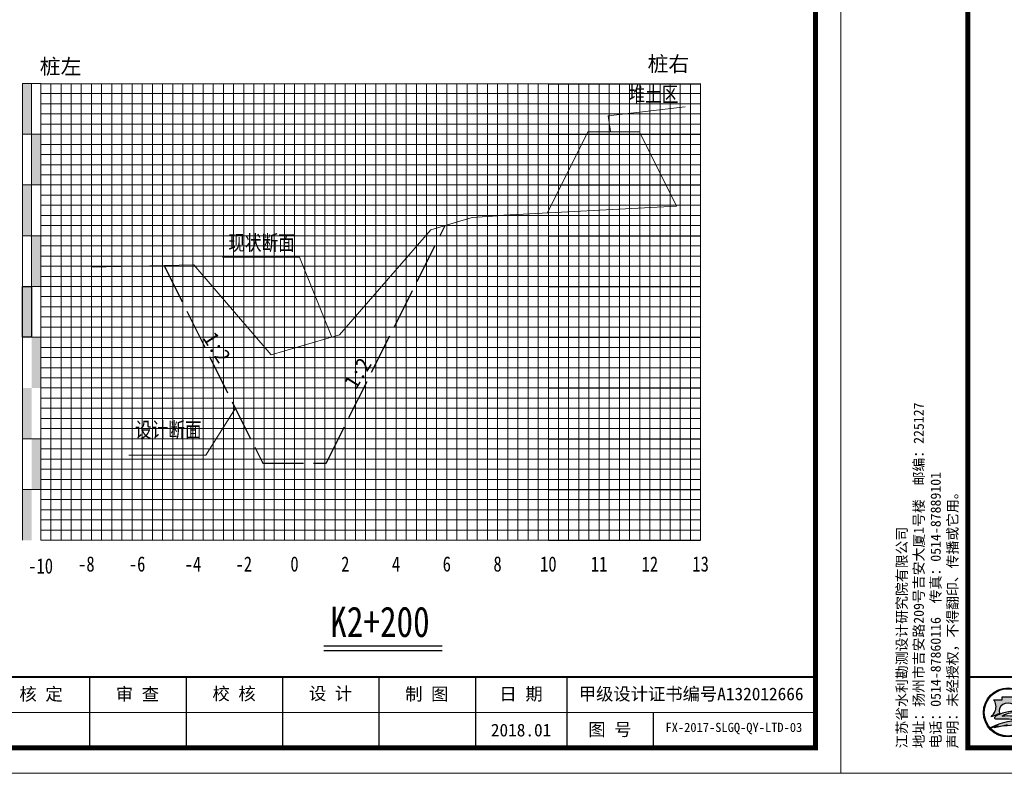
# Model space of a CAD drawing. Header units: millimetres. Extents: x -1851 to 142262423, y -629789 to 22327943.
# Tile 32 of 69: x 36659 to 36853, y 3721 to 3870. Entities that reach past the tile are written whole.
import ezdxf
from ezdxf.enums import TextEntityAlignment as Align

# ---------------------------------------------------------------- set-up
doc = ezdxf.new("R2010")
doc.units = ezdxf.units.MM
doc.linetypes.add('4415', pattern=[5, 4, -1])
for name, color, linetype, lineweight in [('0.13文字', 3, 'Continuous', 13), ('2', 61, 'Continuous', 30), ('3', 8, 'Continuous', 5), ('dmx', 7, 'Continuous', 15)]:
    doc.layers.add(name, color=color, linetype=linetype, lineweight=lineweight)
doc.layers.add('DIMTEX', color=7, linetype='Continuous')
doc.layers.add('断面', color=7, linetype='Continuous')
doc.styles.add('LYJFS', font='times.ttf', dxfattribs={"width": 0.7})
doc.styles.add('STYLE2', font='txt', dxfattribs={"width": 0.8})
doc.styles.add('仿宋', font='FangSong_GB2312.ttf')
doc.styles.add('仿宋体', font='FangSong_GB2312.ttf', dxfattribs={"width": 0.8})
doc.styles.add('宋体', font='txt', dxfattribs={"height": 3.5})
doc.styles.add('等线体', font='simhei.ttf')

# ---------------------------------------------------------------- blocks, each defined once
blk = doc.blocks.new('tk')
h = blk.add_hatch(color=152)
h.dxf.hatch_style = 1
h.paths.add_polyline_path([(6876.364125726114, 854.2295714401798, 1), (6866.686434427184, 854.2295714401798, 1)])
h.paths.add_polyline_path([(6876.201261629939, 854.2295714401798, 1), (6866.84929852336, 854.2295714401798, 1)], flags=16)
h = blk.add_hatch(color=152)
h.dxf.hatch_style = 1
edge = h.paths.add_edge_path()
edge.add_arc((6873.407199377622, 851.8047045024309), 1.461698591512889, 43.31770961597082, 70.37003522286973)
edge.add_arc((6872.0275850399, 847.9366998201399), 5.568375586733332, 70.37003522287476, 84.52854590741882)
edge.add_arc((6871.440752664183, 841.8102204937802), 11.72289597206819, 84.5285459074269, 95.17746754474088)
edge.add_arc((6871.582339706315, 852.1014277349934), 1.831337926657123, 111.7965680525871, 130.9174013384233, ccw=False)
edge.add_arc((6873.47809212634, 847.3608850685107), 6.936886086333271, 98.84274785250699, 111.79656805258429, ccw=False)
edge.add_arc((6874.544451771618, 840.506451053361), 13.873772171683, 95.21036804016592, 98.84274785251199, ccw=False)
edge.add_ellipse((6871.525280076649, 854.5219636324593), major_axis=(-1.773815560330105, 0), ratio=0.8776980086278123, start_angle=172.6538623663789, end_angle=176.9129867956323)
edge.add_arc((6873.117644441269, 844.1909795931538), 10.24870363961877, 88.99992913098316, 98.52267106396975)
edge.add_arc((6872.724314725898, 846.8157053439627), 7.594670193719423, 98.5226710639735, 116.8491039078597)
edge.add_arc((6869.849912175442, 852.4939579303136), 1.230336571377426, 116.8491039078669, 139.2900683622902)
edge.add_arc((6869.065436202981, 853.1689503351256), 0.1954369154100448, 139.2900683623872, 263.050638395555)
edge.add_arc((6869.248585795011, 854.6715617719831), 1.70916902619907, 263.0506383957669, 272.136251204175)
edge.add_arc((6870.416233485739, 823.3689317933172), 29.61523112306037, 88.46268833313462, 92.13625120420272, ccw=False)
edge.add_arc((6871.07395213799, 847.876297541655), 5.099041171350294, 68.07113774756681, 88.46268833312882, ccw=False)
edge.add_arc((6875.183614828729, 831.3122526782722), 21.4080615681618, 95.91294384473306, 98.79521578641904)
edge.add_arc((6873.816328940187, 840.1492628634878), 12.46590188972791, 98.79521578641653, 117.8496747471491)
edge.add_arc((6932.315236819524, 613.7362839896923), 245.9934265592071, 104.7703900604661, 105.15790668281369, ccw=False)
edge.add_line((6869.600177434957, 851.6009245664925), (6868.796656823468, 851.2750728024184))
edge.add_arc((6890.157828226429, 754.105500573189), 99.48982566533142, 100.90627282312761, 102.39834375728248, ccw=False)
edge.add_line((6871.334059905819, 851.7983414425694), (6870.72346251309, 851.6097564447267))
edge.add_arc((6868.414090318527, 880.2016823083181), 28.68503833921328, 274.6177604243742, 279.6944367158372)
edge.add_arc((6872.474319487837, 856.4344682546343), 4.573507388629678, 279.694436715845, 287.6119267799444)
edge.add_arc((6873.358587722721, 853.648913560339), 1.650966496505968, 287.6119267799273, 311.5140981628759)
edge.add_arc((6874.270477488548, 852.6187205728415), 0.2751610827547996, 311.5140981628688, 403.3177096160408)
edge = h.paths.add_edge_path()
edge.add_arc((6875.946394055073, 855.3665725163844), 2.066422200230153, 138.9741968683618, 204.1180883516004, ccw=False)
edge.add_line((6874.387456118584, 856.7229696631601), (6872.690352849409, 856.7229696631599))
edge.add_line((6872.69035284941, 856.7229696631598), (6872.69035284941, 857.3096342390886))
edge.add_line((6872.69035284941, 857.3096342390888), (6870.360207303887, 857.3096342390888))
edge.add_line((6870.360207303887, 857.3096342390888), (6870.360207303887, 856.7229696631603))
edge.add_line((6870.360207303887, 856.7229696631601), (6868.663104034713, 856.7229696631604))
edge.add_arc((6867.104166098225, 855.3665725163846), 2.066422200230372, -24.118088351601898, 41.0258031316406, ccw=False)
edge.add_arc((6865.567634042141, 856.05447875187), 3.749914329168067, 314.34412131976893, 335.8819116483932, ccw=False)
edge.add_arc((6867.522236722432, 856.4070458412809), 3.106664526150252, 282.3877277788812, 290.1465811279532)
edge.add_arc((6864.457993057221, 864.7594382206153), 12.00340818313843, 290.1465811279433, 296.6495194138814)
edge.add_ellipse((6871.525280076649, 854.5219636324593), major_axis=(-1.773815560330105, 0), ratio=0.8776980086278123, start_angle=176.9129867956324, end_angle=378.37473811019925, ccw=False)
edge.add_ellipse((6871.525280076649, 854.5219636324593), major_axis=(-1.773815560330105, 0), ratio=0.8776980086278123, start_angle=172.653862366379, end_angle=176.9129867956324, ccw=False)
edge.add_ellipse((6871.525280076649, 854.5219636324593), major_axis=(-1.773815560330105, 0), ratio=0.8776980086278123, start_angle=161.6252618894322, end_angle=172.653862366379, ccw=False)
edge.add_arc((6878.592567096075, 864.759438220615), 12.00340818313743, 243.3504805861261, 249.853418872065)
edge.add_arc((6875.528323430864, 856.4070458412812), 3.106664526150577, 249.8534188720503, 257.61227222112)
edge.add_arc((6877.482926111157, 856.05447875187), 3.74991432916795, 204.1180883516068, 225.6558786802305, ccw=False)
at = {"lineweight": 0}
for p, q in [((6838.597780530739, 842.2295714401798), (6838.597780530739, 1139.229571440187)), ((7258.597780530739, 1139.229571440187), (7258.597780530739, 842.2295714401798)), ((7253.597780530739, 854.2295714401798), (7046.597780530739, 854.2295714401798)), ((7258.597780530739, 842.2295714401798), (6838.597780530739, 842.2295714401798))]:
    blk.add_line(p, q, dxfattribs=at)
for p, q in [((7110.597780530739, 861.2295714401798), (7110.597780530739, 847.2295714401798)), ((7129.597780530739, 861.2295714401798), (7129.597780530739, 847.2295714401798)), ((7148.597780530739, 861.2295714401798), (7148.597780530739, 847.2295714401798)), ((7167.597780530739, 861.2295714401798), (7167.597780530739, 847.2295714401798)), ((7186.597780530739, 861.2295714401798), (7186.597780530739, 847.2295714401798)), ((7204.597780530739, 861.2295714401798), (7204.597780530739, 847.2295714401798)), ((7221.597780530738, 854.2295714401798), (7221.597780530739, 847.2295714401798))]:
    blk.add_line(p, q)
at = {"lineweight": 0, "const_width": 1}
blk.add_lwpolyline([(6863.597780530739, 1134.229571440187), (7253.597780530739, 1134.229571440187), (7253.597780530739, 847.2295714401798), (6863.597780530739, 847.2295714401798)], close=True, dxfattribs=at)
at = {"lineweight": 0, "const_width": 0.4}
blk.add_lwpolyline([(7253.597780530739, 861.2295714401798), (6863.597780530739, 861.2295714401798)], dxfattribs=at)
at = {"color": 152}
for points in [[(6869.8419023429, 854.0311891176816, -0.02838203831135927), (6868.592243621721, 853.4904639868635, -0.03386732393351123), (6868.188697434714, 853.3727099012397, 0.09425397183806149), (6868.990200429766, 854.5221939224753, 0.2921547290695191), (6868.663104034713, 856.7229696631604), (6870.360207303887, 856.7229696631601), (6870.360207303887, 857.3096342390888), (6872.69035284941, 857.3096342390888), (6872.69035284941, 856.7229696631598), (6874.387456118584, 856.7229696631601, 0.29215472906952), (6874.06035972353, 854.5221939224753, 0.09425397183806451), (6874.861862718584, 853.3727099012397, -0.03386732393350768), (6874.458316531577, 853.4904639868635, -0.02838203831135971), (6873.208657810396, 854.0311891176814)], [(6873.296521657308, 854.4381220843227, 0.04157472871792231), (6871.598778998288, 854.3265098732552, 0.08013502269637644), (6869.294240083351, 853.5916630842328, 0.09823132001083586), (6868.917290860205, 853.2964201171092, 0.599439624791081), (6869.041789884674, 852.9749492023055, 0.03966424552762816), (6869.312296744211, 852.9635806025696, -0.01603031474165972), (6871.210748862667, 852.9735033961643, -0.08921046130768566), (6872.978215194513, 852.6064141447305, 0.01257694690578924), (6871.910251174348, 852.4685801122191, 0.08333285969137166), (6867.992840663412, 851.171317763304, -0.001690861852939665), (6869.600177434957, 851.6009245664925), (6868.796656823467, 851.275072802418, -0.006510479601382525), (6871.334059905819, 851.7983414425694), (6870.72346251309, 851.6097564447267, 0.02215480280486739), (6873.244469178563, 851.9262713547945, 0.03456031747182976), (6873.858117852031, 852.0753316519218, 0.1046726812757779), (6874.452855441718, 852.4126819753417, 0.4234638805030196), (6874.470673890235, 852.8074929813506, 0.1185893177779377), (6873.898248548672, 853.1814519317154, 0.06185687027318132), (6872.558528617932, 853.479704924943, 0.04649815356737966), (6870.382867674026, 853.4852866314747, -0.08362449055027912), (6870.902341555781, 853.8018397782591, -0.05658197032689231), (6872.411732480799, 854.2153190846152, -0.01585057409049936), (6873.284535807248, 854.3228965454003)]]:
    blk.add_lwpolyline(points, format="xyb", dxfattribs=at)
for radius in [4.838845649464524, 4.675981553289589]:
    blk.add_circle((6871.525280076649, 854.2295714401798), radius, dxfattribs=at)
blk.add_ellipse((6871.525280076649, 854.5219636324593), major_axis=(-1.773815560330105, 0), ratio=0.8776980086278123, start_param=2.820892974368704, end_param=6.603884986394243, dxfattribs=at)
at = {"style": '仿宋'}
blk.add_text('2018.01', height=2.5, dxfattribs=at).set_placement((7195.597780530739, 850.7295714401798), align=Align.MIDDLE)
at = {"insert": (6861.892912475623, 847.1478961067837), "char_height": 2, "attachment_point": 7, "rotation": 90, "style": '仿宋'}
blk.add_mtext('江苏省水利勘测设计研究院有限公司\\P地址：扬州市吉安路209号吉安大厦1号楼  邮编：225127\\P电话：0514-87860116  传真：0514-87889101\\P声明：未经授权，不得翻印、传播或它用。', dxfattribs=at)
at = {"char_height": 2.5, "attachment_point": 5, "style": '宋体'}
for s, insert in [('核 定', (7101.035280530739, 857.701793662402)), ('审 查', (7120.028336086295, 857.702857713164)), ('校 核', (7139.063058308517, 857.7728530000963)), ('设 计', (7158.070002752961, 857.8229020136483)), ('制 图', (7177.014447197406, 857.7074956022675)), ('日 期', (7195.597780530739, 857.7295714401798)), ('甲级设计证书编号A132012666', (7229.097780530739, 857.7295714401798)), ('图 号', (7213.097780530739, 850.7295714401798))]:
    blk.add_mtext(s, dxfattribs=dict(at, insert=insert))

msp = doc.modelspace()

# ---------------------------------------------------------------- hatches: boundary and pattern name
at = {"linetype": 'Continuous'}
for points in [[(36659.65106367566, 3857.013848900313), (36661.4510636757, 3857.013848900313), (36661.4510636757, 3847.013848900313), (36659.65106367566, 3847.013848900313)], [(36661.4510636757, 3847.013848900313), (36663.25106367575, 3847.013848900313), (36663.25106367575, 3837.013848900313), (36661.4510636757, 3837.013848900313)], [(36659.65106367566, 3837.013848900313), (36661.4510636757, 3837.013848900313), (36661.4510636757, 3827.013848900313), (36659.65106367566, 3827.013848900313)], [(36661.4510636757, 3827.013848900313), (36663.25106367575, 3827.013848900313), (36663.25106367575, 3817.013848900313), (36661.4510636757, 3817.013848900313)], [(36659.65106367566, 3817.013848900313), (36661.4510636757, 3817.013848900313), (36661.4510636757, 3807.013848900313), (36659.65106367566, 3807.013848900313)], [(36661.4510636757, 3807.013848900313), (36663.25106367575, 3807.013848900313), (36663.25106367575, 3797.013848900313), (36661.4510636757, 3797.013848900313)], [(36659.65106367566, 3797.013848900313), (36661.4510636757, 3797.013848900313), (36661.4510636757, 3787.013848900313), (36659.65106367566, 3787.013848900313)], [(36661.45742443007, 3787.038574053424), (36663.25742443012, 3787.038574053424), (36663.25742443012, 3777.038574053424), (36661.45742443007, 3777.038574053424)], [(36659.65106367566, 3777.009784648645), (36661.4510636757, 3777.009784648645), (36661.4510636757, 3767.009784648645), (36659.65106367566, 3767.009784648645)]]:
    msp.add_hatch(color=7, dxfattribs=at).paths.add_polyline_path(points)

# ---------------------------------------------------------------- linework, layer by layer
at = {"linetype": 'Continuous', "lineweight": 20, "flags": 128}
for points in [[(36775.51053694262, 3847.556102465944), (36775.02753669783, 3850.645480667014), (36790.23100041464, 3852.423424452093)], [(36720.57157175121, 3807.013848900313), (36714.22563387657, 3822.788879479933), (36699.07424419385, 3822.76256714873)], [(36701.60686680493, 3793.013848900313), (36695.76601908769, 3783.778699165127), (36680.61462940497, 3783.752386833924)]]:
    msp.add_lwpolyline(points, dxfattribs=at)
at = {"color": 1, "linetype": '4415', "lineweight": 30, "ltscale": 2}
msp.add_lwpolyline([(36687.55001923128, 3821.127544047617), (36707.00106367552, 3782.225455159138), (36719.50106367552, 3782.225455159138), (36742.89915384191, 3829.021635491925)], dxfattribs=at)
at = {"linetype": 'Continuous', "flags": 128}
msp.add_lwpolyline([(36659.65106367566, 3817.013848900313), (36661.4510636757, 3817.013848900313), (36661.4510636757, 3807.013848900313), (36659.65106367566, 3807.013848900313)], close=True, dxfattribs=at)
at = {"layer": '2', "color": 7, "lineweight": 15}
for points in [[(36663.25106367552, 3856.947748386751), (36763.25106367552, 3856.947748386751)], [(36673.25106367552, 3857.013848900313), (36673.25106367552, 3767.013848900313)], [(36683.25106367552, 3857.013848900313), (36683.25106367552, 3767.013848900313)], [(36693.25106367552, 3857.013848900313), (36693.25106367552, 3767.013848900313)], [(36703.25106367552, 3857.013848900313), (36703.25106367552, 3767.013848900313)], [(36723.25106367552, 3857.013848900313), (36723.25106367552, 3767.013848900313)], [(36733.25106367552, 3857.013848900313), (36733.25106367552, 3767.013848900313)], [(36743.25106367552, 3857.013848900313), (36743.25106367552, 3767.013848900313)], [(36753.25106367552, 3857.013848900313), (36753.25106367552, 3767.013848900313)], [(36763.25106367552, 3857.013848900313), (36763.25106367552, 3767.013848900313)], [(36773.25106367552, 3857.013848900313), (36773.25106367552, 3767.013848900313)], [(36783.25106367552, 3857.013848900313), (36783.25106367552, 3767.013848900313)], [(36793.25106367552, 3857.013848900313), (36793.25106367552, 3767.013848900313)], [(36663.25106367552, 3847.013848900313), (36763.25106367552, 3847.013848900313)], [(36663.25106367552, 3837.013848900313), (36763.25106367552, 3837.013848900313)], [(36663.25106367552, 3827.013848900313), (36763.25106367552, 3827.013848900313)], [(36663.25106367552, 3817.013848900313), (36763.25106367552, 3817.013848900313)], [(36663.25106367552, 3797.013848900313), (36763.25106367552, 3797.013848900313)], [(36663.25106367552, 3767.013848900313), (36763.25106367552, 3767.013848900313)]]:
    msp.add_lwpolyline(points, dxfattribs=at)
at = {"layer": '2', "color": 3, "lineweight": 15}
msp.add_lwpolyline([(36713.25106367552, 3857.013848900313), (36713.25106367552, 3767.013848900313)], dxfattribs=at)
at = {"layer": '2', "color": 7, "lineweight": 15, "flags": 128}
msp.add_lwpolyline([(36663.25106367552, 3807.013848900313), (36763.25106367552, 3807.013848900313)], dxfattribs=at)
at = {"layer": '2', "color": 0, "lineweight": 15}
for points in [[(36663.25106367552, 3787.013848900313), (36763.25106367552, 3787.013848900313)], [(36663.25106367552, 3777.013848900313), (36763.25106367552, 3777.013848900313)]]:
    msp.add_lwpolyline(points, dxfattribs=at)
at = {"layer": '3', "lineweight": 5}
for p, q in [((36763.25106367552, 3855.013848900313), (36783.25106367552, 3855.013848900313)), ((36783.25106367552, 3855.013848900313), (36793.25106367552, 3855.013848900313)), ((36763.25106367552, 3853.013848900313), (36783.25106367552, 3853.013848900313)), ((36783.25106367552, 3853.013848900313), (36793.25106367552, 3853.013848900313)), ((36763.25106367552, 3851.013848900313), (36783.25106367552, 3851.013848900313)), ((36783.25106367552, 3851.013848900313), (36793.25106367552, 3851.013848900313)), ((36763.25106367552, 3849.013848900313), (36783.25106367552, 3849.013848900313)), ((36783.25106367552, 3849.013848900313), (36793.25106367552, 3849.013848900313)), ((36763.25106367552, 3845.013848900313), (36783.25106367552, 3845.013848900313)), ((36783.25106367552, 3845.013848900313), (36793.25106367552, 3845.013848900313)), ((36763.25106367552, 3843.013848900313), (36783.25106367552, 3843.013848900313)), ((36783.25106367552, 3843.013848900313), (36793.25106367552, 3843.013848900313)), ((36763.25106367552, 3841.013848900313), (36783.25106367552, 3841.013848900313)), ((36783.25106367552, 3841.013848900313), (36793.25106367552, 3841.013848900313)), ((36763.25106367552, 3839.013848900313), (36783.25106367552, 3839.013848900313)), ((36783.25106367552, 3839.013848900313), (36793.25106367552, 3839.013848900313)), ((36763.25106367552, 3835.013848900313), (36783.25106367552, 3835.013848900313)), ((36783.25106367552, 3835.013848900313), (36793.25106367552, 3835.013848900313)), ((36763.25106367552, 3833.013848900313), (36783.25106367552, 3833.013848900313)), ((36783.25106367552, 3833.013848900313), (36793.25106367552, 3833.013848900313)), ((36763.25106367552, 3831.013848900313), (36783.25106367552, 3831.013848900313)), ((36783.25106367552, 3831.013848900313), (36793.25106367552, 3831.013848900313)), ((36763.25106367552, 3829.013848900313), (36783.25106367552, 3829.013848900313)), ((36783.25106367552, 3829.013848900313), (36793.25106367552, 3829.013848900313)), ((36763.25106367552, 3825.013848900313), (36783.25106367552, 3825.013848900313)), ((36783.25106367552, 3825.013848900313), (36793.25106367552, 3825.013848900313)), ((36763.25106367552, 3823.013848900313), (36783.25106367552, 3823.013848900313)), ((36783.25106367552, 3823.013848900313), (36793.25106367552, 3823.013848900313)), ((36763.25106367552, 3821.013848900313), (36783.25106367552, 3821.013848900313)), ((36783.25106367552, 3821.013848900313), (36793.25106367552, 3821.013848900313)), ((36763.25106367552, 3819.013848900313), (36783.25106367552, 3819.013848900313)), ((36783.25106367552, 3819.013848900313), (36793.25106367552, 3819.013848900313)), ((36763.25106367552, 3815.013848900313), (36783.25106367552, 3815.013848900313)), ((36783.25106367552, 3815.013848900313), (36793.25106367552, 3815.013848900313)), ((36763.25106367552, 3813.013848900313), (36783.25106367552, 3813.013848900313)), ((36783.25106367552, 3813.013848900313), (36793.25106367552, 3813.013848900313)), ((36763.25106367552, 3811.013848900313), (36783.25106367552, 3811.013848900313)), ((36783.25106367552, 3811.013848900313), (36793.25106367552, 3811.013848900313)), ((36763.25106367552, 3809.013848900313), (36783.25106367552, 3809.013848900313)), ((36783.25106367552, 3809.013848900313), (36793.25106367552, 3809.013848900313)), ((36763.25106367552, 3805.013848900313), (36783.25106367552, 3805.013848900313)), ((36783.25106367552, 3805.013848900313), (36793.25106367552, 3805.013848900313)), ((36763.25106367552, 3803.013848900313), (36783.25106367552, 3803.013848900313)), ((36783.25106367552, 3803.013848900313), (36793.25106367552, 3803.013848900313)), ((36763.25106367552, 3801.013848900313), (36783.25106367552, 3801.013848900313)), ((36783.25106367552, 3801.013848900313), (36793.25106367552, 3801.013848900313)), ((36763.25106367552, 3799.013848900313), (36783.25106367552, 3799.013848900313)), ((36783.25106367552, 3799.013848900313), (36793.25106367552, 3799.013848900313)), ((36763.25106367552, 3795.013848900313), (36783.25106367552, 3795.013848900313)), ((36783.25106367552, 3795.013848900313), (36793.25106367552, 3795.013848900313)), ((36763.25106367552, 3793.013848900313), (36783.25106367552, 3793.013848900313)), ((36783.25106367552, 3793.013848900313), (36793.25106367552, 3793.013848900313)), ((36763.25106367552, 3791.013848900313), (36783.25106367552, 3791.013848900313)), ((36783.25106367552, 3791.013848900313), (36793.25106367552, 3791.013848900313)), ((36763.25106367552, 3789.013848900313), (36783.25106367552, 3789.013848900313)), ((36783.25106367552, 3789.013848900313), (36793.25106367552, 3789.013848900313)), ((36763.25106367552, 3785.013848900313), (36783.25106367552, 3785.013848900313)), ((36783.25106367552, 3785.013848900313), (36793.25106367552, 3785.013848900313)), ((36763.25106367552, 3783.013848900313), (36783.25106367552, 3783.013848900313)), ((36783.25106367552, 3783.013848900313), (36793.25106367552, 3783.013848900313)), ((36763.25106367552, 3781.013848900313), (36783.25106367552, 3781.013848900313)), ((36783.25106367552, 3781.013848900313), (36793.25106367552, 3781.013848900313)), ((36763.25106367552, 3779.013848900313), (36783.25106367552, 3779.013848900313)), ((36783.25106367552, 3779.013848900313), (36793.25106367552, 3779.013848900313)), ((36763.25106367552, 3775.013848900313), (36783.25106367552, 3775.013848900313)), ((36783.25106367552, 3775.013848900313), (36793.25106367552, 3775.013848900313)), ((36763.25106367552, 3773.013848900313), (36783.25106367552, 3773.013848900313)), ((36783.25106367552, 3773.013848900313), (36793.25106367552, 3773.013848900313)), ((36763.25106367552, 3771.013848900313), (36783.25106367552, 3771.013848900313)), ((36783.25106367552, 3771.013848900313), (36793.25106367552, 3771.013848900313)), ((36763.25106367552, 3769.013848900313), (36783.25106367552, 3769.013848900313)), ((36783.25106367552, 3769.013848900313), (36793.25106367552, 3769.013848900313))]:
    msp.add_line(p, q, dxfattribs=at)
for points in [[(36665.25106367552, 3857.013848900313), (36665.25106367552, 3767.013848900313)], [(36667.25106367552, 3857.013848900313), (36667.25106367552, 3767.013848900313)], [(36669.25106367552, 3857.013848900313), (36669.25106367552, 3767.013848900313)], [(36671.25106367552, 3857.013848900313), (36671.25106367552, 3767.013848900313)], [(36675.25106367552, 3857.013848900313), (36675.25106367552, 3767.013848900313)], [(36677.25106367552, 3857.013848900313), (36677.25106367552, 3767.013848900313)], [(36679.25106367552, 3857.013848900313), (36679.25106367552, 3767.013848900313)], [(36681.25106367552, 3857.013848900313), (36681.25106367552, 3767.013848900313)], [(36685.25106367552, 3857.013848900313), (36685.25106367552, 3767.013848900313)], [(36687.25106367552, 3857.013848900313), (36687.25106367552, 3767.013848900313)], [(36689.25106367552, 3857.013848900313), (36689.25106367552, 3767.013848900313)], [(36691.25106367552, 3857.013848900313), (36691.25106367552, 3767.013848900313)], [(36695.25106367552, 3857.013848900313), (36695.25106367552, 3767.013848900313)], [(36697.25106367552, 3857.013848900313), (36697.25106367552, 3767.013848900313)], [(36699.25106367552, 3857.013848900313), (36699.25106367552, 3767.013848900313)], [(36701.25106367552, 3857.013848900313), (36701.25106367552, 3767.013848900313)], [(36705.25106367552, 3857.013848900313), (36705.25106367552, 3767.013848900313)], [(36707.25106367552, 3857.013848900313), (36707.25106367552, 3767.013848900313)], [(36709.25106367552, 3857.013848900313), (36709.25106367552, 3767.013848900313)], [(36711.25106367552, 3857.013848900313), (36711.25106367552, 3767.013848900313)], [(36715.25106367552, 3857.013848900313), (36715.25106367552, 3767.013848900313)], [(36717.25106367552, 3857.013848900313), (36717.25106367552, 3767.013848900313)], [(36719.25106367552, 3857.013848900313), (36719.25106367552, 3767.013848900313)], [(36721.25106367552, 3857.013848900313), (36721.25106367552, 3767.013848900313)], [(36725.25106367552, 3857.013848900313), (36725.25106367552, 3767.013848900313)], [(36727.25106367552, 3857.013848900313), (36727.25106367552, 3767.013848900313)], [(36729.25106367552, 3857.013848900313), (36729.25106367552, 3767.013848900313)], [(36731.25106367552, 3857.013848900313), (36731.25106367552, 3767.013848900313)], [(36735.25106367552, 3857.013848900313), (36735.25106367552, 3767.013848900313)], [(36737.25106367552, 3857.013848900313), (36737.25106367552, 3767.013848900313)], [(36739.25106367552, 3857.013848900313), (36739.25106367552, 3767.013848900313)], [(36741.25106367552, 3857.013848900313), (36741.25106367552, 3767.013848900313)], [(36745.25106367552, 3857.013848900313), (36745.25106367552, 3767.013848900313)], [(36747.25106367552, 3857.013848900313), (36747.25106367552, 3767.013848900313)], [(36749.25106367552, 3857.013848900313), (36749.25106367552, 3767.013848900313)], [(36751.25106367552, 3857.013848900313), (36751.25106367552, 3767.013848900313)], [(36755.25106367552, 3857.013848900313), (36755.25106367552, 3767.013848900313)], [(36757.25106367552, 3857.013848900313), (36757.25106367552, 3767.013848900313)], [(36759.25106367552, 3857.013848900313), (36759.25106367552, 3767.013848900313)], [(36761.25106367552, 3857.013848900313), (36761.25106367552, 3767.013848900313)], [(36765.25106367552, 3857.013848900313), (36765.25106367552, 3767.013848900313)], [(36767.25106367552, 3857.013848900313), (36767.25106367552, 3767.013848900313)], [(36769.25106367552, 3857.013848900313), (36769.25106367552, 3767.013848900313)], [(36771.25106367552, 3857.013848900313), (36771.25106367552, 3767.013848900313)], [(36775.25106367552, 3857.013848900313), (36775.25106367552, 3767.013848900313)], [(36777.25106367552, 3857.013848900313), (36777.25106367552, 3767.013848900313)], [(36779.25106367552, 3857.013848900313), (36779.25106367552, 3767.013848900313)], [(36781.25106367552, 3857.013848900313), (36781.25106367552, 3767.013848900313)], [(36785.25106367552, 3857.013848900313), (36785.25106367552, 3767.013848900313)], [(36787.25106367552, 3857.013848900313), (36787.25106367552, 3767.013848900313)], [(36789.25106367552, 3857.013848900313), (36789.25106367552, 3767.013848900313)], [(36791.25106367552, 3857.013848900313), (36791.25106367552, 3767.013848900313)], [(36663.25106367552, 3855.013848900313), (36763.25106367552, 3855.013848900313)], [(36663.25106367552, 3853.013848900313), (36763.25106367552, 3853.013848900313)], [(36663.25106367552, 3851.013848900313), (36763.25106367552, 3851.013848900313)], [(36663.25106367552, 3849.013848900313), (36763.25106367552, 3849.013848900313)], [(36663.25106367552, 3845.013848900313), (36763.25106367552, 3845.013848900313)], [(36663.25106367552, 3843.013848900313), (36763.25106367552, 3843.013848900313)], [(36663.25106367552, 3841.013848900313), (36763.25106367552, 3841.013848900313)], [(36663.25106367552, 3839.013848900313), (36763.25106367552, 3839.013848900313)], [(36663.25106367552, 3835.013848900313), (36763.25106367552, 3835.013848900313)], [(36663.25106367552, 3833.013848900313), (36763.25106367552, 3833.013848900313)], [(36663.25106367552, 3831.013848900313), (36763.25106367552, 3831.013848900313)], [(36663.25106367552, 3829.013848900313), (36763.25106367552, 3829.013848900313)], [(36663.25106367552, 3825.013848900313), (36763.25106367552, 3825.013848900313)], [(36663.25106367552, 3823.013848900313), (36763.25106367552, 3823.013848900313)], [(36663.25106367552, 3821.013848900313), (36763.25106367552, 3821.013848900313)], [(36663.25106367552, 3819.013848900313), (36763.25106367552, 3819.013848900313)], [(36663.25106367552, 3815.013848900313), (36763.25106367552, 3815.013848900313)], [(36663.25106367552, 3813.013848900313), (36763.25106367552, 3813.013848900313)], [(36663.25106367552, 3811.013848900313), (36763.25106367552, 3811.013848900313)], [(36663.25106367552, 3809.013848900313), (36763.25106367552, 3809.013848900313)], [(36663.25106367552, 3805.013848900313), (36763.25106367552, 3805.013848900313)], [(36663.25106367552, 3803.013848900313), (36763.25106367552, 3803.013848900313)], [(36663.25106367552, 3801.013848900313), (36763.25106367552, 3801.013848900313)], [(36663.25106367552, 3799.013848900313), (36763.25106367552, 3799.013848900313)], [(36663.25106367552, 3795.013848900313), (36763.25106367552, 3795.013848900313)], [(36663.25106367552, 3793.013848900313), (36763.25106367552, 3793.013848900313)], [(36663.25106367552, 3791.013848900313), (36763.25106367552, 3791.013848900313)], [(36663.25106367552, 3789.013848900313), (36763.25106367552, 3789.013848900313)], [(36663.25106367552, 3785.013848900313), (36763.25106367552, 3785.013848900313)], [(36663.25106367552, 3783.013848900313), (36763.25106367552, 3783.013848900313)], [(36663.25106367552, 3781.013848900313), (36763.25106367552, 3781.013848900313)], [(36663.25106367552, 3779.013848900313), (36763.25106367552, 3779.013848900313)], [(36663.25106367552, 3775.013848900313), (36763.25106367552, 3775.013848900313)], [(36663.25106367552, 3773.013848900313), (36763.25106367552, 3773.013848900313)], [(36663.25106367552, 3771.013848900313), (36763.25106367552, 3771.013848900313)], [(36663.25106367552, 3769.013848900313), (36763.25106367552, 3769.013848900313)]]:
    msp.add_lwpolyline(points, dxfattribs=at)
at = {"layer": '3', "color": 0, "lineweight": 5}
for points in [[(36659.65106367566, 3787.013848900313), (36763.25106367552, 3787.013848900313)], [(36659.65106367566, 3777.013848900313), (36763.25106367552, 3777.013848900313)]]:
    msp.add_lwpolyline(points, dxfattribs=at)
at = {"layer": 'DIMTEX', "color": 0, "linetype": 'Continuous'}
for p, q in [((36719.03805833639, 3746.224088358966), (36742.36265182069, 3746.224088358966)), ((36719.01756654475, 3745.261694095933), (36742.36265182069, 3745.261694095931))]:
    msp.add_line(p, q, dxfattribs=at)
at = {"layer": 'dmx', "linetype": 'Continuous', "lineweight": 15}
for p, q in [((36771.0325289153, 3847.476604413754), (36763.06028295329, 3831.529301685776)), ((36771.0325289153, 3847.476604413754), (36781.22337832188, 3847.476604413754)), ((36781.22337832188, 3847.476604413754), (36788.52789629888, 3832.867568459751)), ((36753.25106367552, 3831.013848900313), (36788.52789629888, 3832.867568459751))]:
    msp.add_line(p, q, dxfattribs=at)
at = {"layer": 'dmx', "linetype": 'Continuous', "lineweight": 15, "flags": 128}
for points in [[(36740.09230367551, 3828.177836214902), (36748.25106367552, 3830.630534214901), (36753.25106367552, 3830.933094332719)], [(36693.38441867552, 3821.250270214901), (36693.38441867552, 3821.250194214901), (36708.64666367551, 3803.549647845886), (36722.11119559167, 3807.46287465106), (36740.09230367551, 3828.177836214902)], [(36673.25106367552, 3820.82695282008), (36693.38441867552, 3821.250194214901), (36693.38441867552, 3821.250270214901), (36693.38448920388, 3821.250112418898)]]:
    msp.add_lwpolyline(points, dxfattribs=at)
at = {"layer": '断面'}
for p, q in [((36763.25106367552, 3856.947748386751), (36783.25106367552, 3856.947748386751)), ((36783.25106367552, 3856.947748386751), (36793.25106367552, 3856.947748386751)), ((36763.25106367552, 3847.013848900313), (36783.25106367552, 3847.013848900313)), ((36783.25106367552, 3847.013848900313), (36793.25106367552, 3847.013848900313)), ((36763.25106367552, 3837.013848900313), (36783.25106367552, 3837.013848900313)), ((36783.25106367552, 3837.013848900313), (36793.25106367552, 3837.013848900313)), ((36763.25106367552, 3827.013848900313), (36783.25106367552, 3827.013848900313)), ((36783.25106367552, 3827.013848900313), (36793.25106367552, 3827.013848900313)), ((36763.25106367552, 3817.013848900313), (36783.25106367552, 3817.013848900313)), ((36783.25106367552, 3817.013848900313), (36793.25106367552, 3817.013848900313)), ((36763.25106367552, 3807.013848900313), (36783.25106367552, 3807.013848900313)), ((36783.25106367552, 3807.013848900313), (36793.25106367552, 3807.013848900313)), ((36763.25106367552, 3797.013848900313), (36783.25106367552, 3797.013848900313)), ((36783.25106367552, 3797.013848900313), (36793.25106367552, 3797.013848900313)), ((36763.25106367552, 3787.013848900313), (36783.25106367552, 3787.013848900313)), ((36783.25106367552, 3787.013848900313), (36793.25106367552, 3787.013848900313)), ((36763.25106367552, 3777.013848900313), (36783.25106367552, 3777.013848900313)), ((36783.25106367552, 3777.013848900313), (36793.25106367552, 3777.013848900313)), ((36763.25106367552, 3767.013848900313), (36783.25106367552, 3767.013848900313)), ((36783.25106367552, 3767.013848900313), (36793.25106367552, 3767.013848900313))]:
    msp.add_line(p, q, dxfattribs=at)
at = {"layer": '断面', "color": 3, "lineweight": 15}
for points in [[(36663.25106367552, 3857.013848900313), (36659.65106367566, 3857.013848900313)], [(36659.65106367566, 3857.013848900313), (36659.65106367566, 3767.013848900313)], [(36661.4510636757, 3857.013848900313), (36661.4510636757, 3807.013848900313)], [(36663.25106367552, 3857.013848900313), (36663.25106367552, 3767.013848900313)], [(36663.25106367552, 3847.013848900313), (36659.65106367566, 3847.013848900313)], [(36663.25106367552, 3837.013848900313), (36659.65106367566, 3837.013848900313)], [(36663.25106367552, 3827.013848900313), (36659.65106367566, 3827.013848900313)], [(36663.25106367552, 3817.013848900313), (36659.65106367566, 3817.013848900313)], [(36659.65106367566, 3807.013848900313), (36663.25106367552, 3807.013848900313)]]:
    msp.add_lwpolyline(points, dxfattribs=at)
at = {"layer": '断面', "color": 7, "lineweight": 15}
msp.add_lwpolyline([(36663.25106367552, 3807.013848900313), (36763.25106367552, 3807.013848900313)], dxfattribs=at)

# ---------------------------------------------------------------- block references
at = {"layer": '断面'}
for p in [(29562.28328314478, 2878.858353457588), (29982.28328314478, 2878.858353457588)]:
    msp.add_blockref('tk', p, dxfattribs=at)

# ---------------------------------------------------------------- texts
at = {"style": '等线体'}
for s, p in [('桩左', (36663.07784437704, 3858.849298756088)), ('桩右', (36782.81199769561, 3859.373497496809))]:
    msp.add_text(s, height=3, dxfattribs=at).set_placement(p)
at = {"linetype": 'Continuous', "char_height": 3, "attachment_point": 1, "style": '仿宋体'}
for s, insert, width in [('堆土区', (36779.04515616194, 3856.39390252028), 18.82471715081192), ('现状断面', (36700.21309862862, 3827.137517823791), 37.93252298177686), ('设计断面', (36681.8386743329, 3790.267766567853), 37.93252298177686)]:
    msp.add_mtext(s, dxfattribs=dict(at, insert=insert, width=width))
at = {"layer": '0.13文字', "linetype": 'Continuous', "lineweight": 13, "insert": (36783.88106367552, 3731.036828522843), "char_height": 1.8, "width": 55.55091040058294, "attachment_point": 1, "style": 'LYJFS'}
msp.add_mtext('{\\fFangSong_GB2312|b0|i0|c134|p49;\\W1;\\C7;  FX-2017-SLGQ-QY-LTD-03\\P  }', dxfattribs=at)
at = {"layer": 'DIMTEX', "color": 0, "linetype": 'Continuous', "style": 'STYLE2', "width": 0.8}
msp.add_text('K2+200', height=6, dxfattribs=at).set_placement((36720.2842659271, 3747.949722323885))
at = {"layer": '断面', "color": 7, "style": '仿宋体'}
for rotation, p in [(301.9850291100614, (36697.98556786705, 3805.013848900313)), (58.01497088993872, (36725.71113936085, 3799.930630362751))]:
    msp.add_text('1:2', height=3, rotation=rotation, dxfattribs=at).set_placement(p, align=Align.MIDDLE)
at = {"layer": '断面', "color": 7, "style": '等线体', "width": 0.8}
for s, p in [('-10', (36663.23517429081, 3761.929384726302)), ('-8', (36672.24096008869, 3762.321043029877)), ('-6', (36682.24096008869, 3762.321043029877)), ('-4', (36693.25106367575, 3762.321043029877)), ('-2', (36703.25106367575, 3762.321043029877)), ('0', (36713.25106367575, 3762.321043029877)), ('2', (36723.25106367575, 3762.321043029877)), ('4', (36733.25106367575, 3762.321043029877)), ('6', (36743.25106367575, 3762.321043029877)), ('8', (36753.25106367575, 3762.321043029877)), ('10', (36763.25106367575, 3762.321043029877)), ('11', (36773.25106367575, 3762.321043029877)), ('12', (36783.25106367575, 3762.321043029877)), ('13', (36793.25106367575, 3762.321043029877))]:
    msp.add_text(s, height=3, dxfattribs=at).set_placement(p, align=Align.MIDDLE)

doc.saveas('drawing.dxf')
